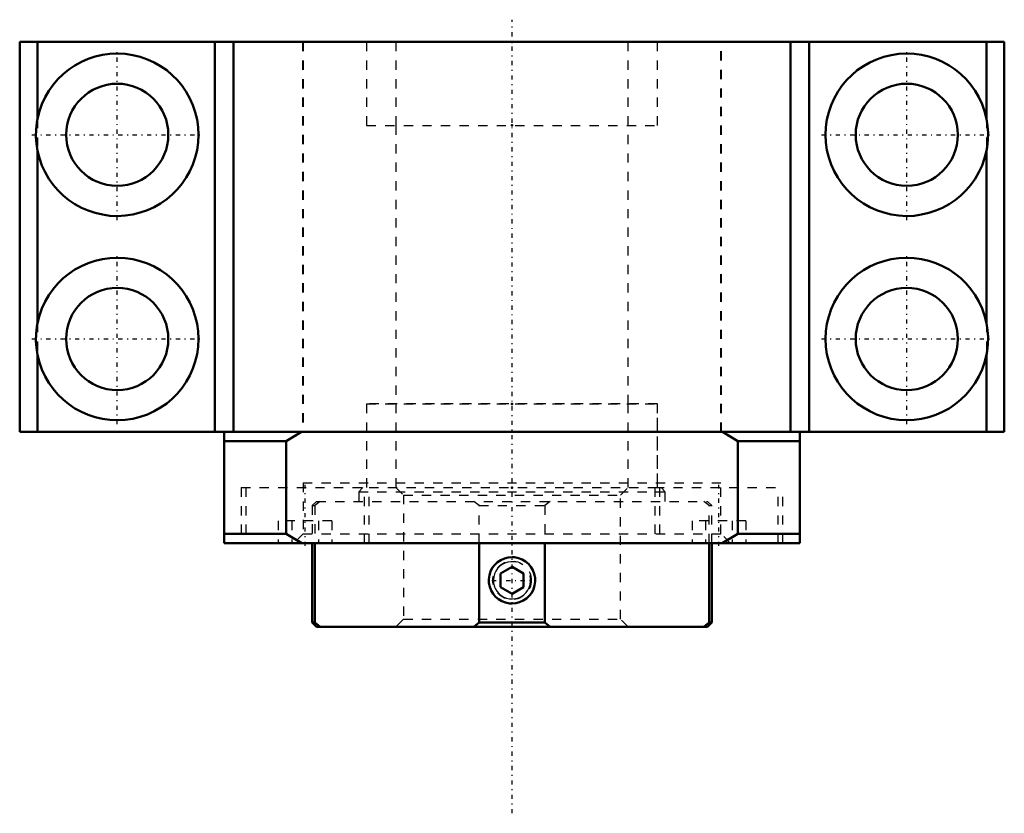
# Model space of a CAD drawing. Header units: millimetres. Extents: x -53 to 53, y -41 to 44.
import ezdxf

# ---------------------------------------------------------------- set-up
doc = ezdxf.new("R2010")
doc.units = ezdxf.units.MM
doc.linetypes.add('Center', pattern=[1.5, 0.45, -0.5, 0.05, -0.5])
doc.linetypes.add('Dashed', pattern=[2, 1, -1])
for name, color, linetype, lineweight in [('2d ConnectionPoints', 7, 'Continuous', 50), ('AM_0', 7, 'Continuous', 50), ('AM_5', 3, 'Continuous', 25), ('AM_7', 7, 'Center', 25), ('AM_9', 6, 'Dashed', 25)]:
    doc.layers.add(name, color=color, linetype=linetype, lineweight=lineweight)

# ---------------------------------------------------------------- blocks, each defined once
blk = doc.blocks.new('1_RN_25_0_in_BK25Yes_4')
at = {"layer": 'AM_0'}
for p, q in [((-21.5, -12), (-21.5, -20.55)), ((-21.21, -12), (-21.21, -20.55)), ((-3.54, -20.55), (-3.54, -12)), ((3.54, -12), (3.54, -20.55)), ((21.21, -20.55), (21.21, -12)), ((21.5, -20.55), (21.5, -12)), ((0, -14.56), (-1.25, -15.28)), ((1.25, -15.28), (0, -14.56)), ((-1.25, -16.72), (-1.25, -15.28)), ((1.25, -16.72), (1.25, -15.28)), ((-1.25, -16.72), (0, -17.44)), ((0, -17.44), (1.25, -16.72)), ((-21.5, -20.55), (-21.05, -21)), ((-21.5, -20.55), (-21.21, -20.55)), ((-21.21, -20.55), (-20.65, -21)), ((-21.05, -21), (21.05, -21)), ((-4.1, -21), (-3.54, -20.55)), ((-3.54, -20.55), (3.54, -20.55)), ((3.54, -20.55), (4.1, -21)), ((20.65, -21), (21.21, -20.55)), ((21.05, -21), (21.5, -20.55)), ((21.21, -20.55), (21.5, -20.55))]:
    blk.add_line(p, q, dxfattribs=at)
blk.add_lwpolyline([(0, -18.5), (0.42, -18.46), (0.82, -18.36), (1.21, -18.19), (1.56, -17.96), (1.86, -17.67), (2.12, -17.33), (2.31, -16.96), (2.44, -16.56), (2.5, -16.14), (2.48, -15.72), (2.4, -15.31), (2.25, -14.92), (2.04, -14.56), (1.77, -14.24), (1.45, -13.96), (1.09, -13.75), (0.69, -13.6), (0.28, -13.52), (0, -13.5), (-0.42, -13.54), (-0.82, -13.64), (-1.21, -13.81), (-1.56, -14.04), (-1.86, -14.33), (-2.12, -14.67), (-2.31, -15.04), (-2.44, -15.44), (-2.5, -15.86), (-2.48, -16.28), (-2.4, -16.69), (-2.25, -17.08), (-2.04, -17.44), (-1.77, -17.76), (-1.45, -18.04), (-1.09, -18.25), (-0.69, -18.4), (-0.28, -18.48), (0, -18.5)], dxfattribs=at)
at = {"layer": 'AM_5', "linetype": 'Dashed'}
blk.add_arc((0, -16), 2.5, 75, 15, dxfattribs=at)
at = {"layer": 'AM_5'}
blk.add_arc((0, -16), 2.01, 75, 15, dxfattribs=at)
at = {"layer": 'AM_7'}
blk.add_line((-2.17, -16), (2.17, -16), dxfattribs=at)
at = {"layer": 'AM_9'}
for p, q in [((-16.05, -6), (-16.5, -6.45)), ((-15.37, -6), (15.37, -6)), ((-12.5, -6), (-11.69, -6.81)), ((11.69, -6.81), (12.5, -6)), ((16.5, -6.45), (16.05, -6)), ((-16.5, -6.45), (-16.5, -7.5)), ((-16.5, -6.45), (16.5, -6.45)), ((-11.69, -6.81), (-11.69, -20.19)), ((-11.69, -6.81), (11.69, -6.81)), ((11.69, -20.19), (11.69, -6.81)), ((16.5, -7.5), (16.5, -6.45)), ((-21.05, -7.5), (-21.5, -7.95)), ((-21.5, -7.95), (-21.5, -12)), ((-21.5, -7.95), (-21.21, -7.95)), ((-20.65, -7.5), (-21.21, -7.95)), ((-21.21, -7.95), (-21.21, -12)), ((-21.05, -7.5), (21.05, -7.5)), ((-3.54, -7.95), (-4.1, -7.5)), ((-3.54, -12), (-3.54, -7.95)), ((-3.54, -7.95), (3.54, -7.95)), ((4.1, -7.5), (3.54, -7.95)), ((3.54, -7.95), (3.54, -12)), ((21.21, -7.95), (20.65, -7.5)), ((21.5, -7.95), (21.05, -7.5)), ((21.21, -7.95), (21.5, -7.95)), ((21.21, -12), (21.21, -7.95)), ((21.5, -12), (21.5, -7.95)), ((-11.69, -20.19), (-12.5, -21)), ((-11.69, -20.19), (11.69, -20.19)), ((12.5, -21), (11.69, -20.19))]:
    blk.add_line(p, q, dxfattribs=at)
blk.add_circle((0, -16), 2.07, dxfattribs=at)
blk = doc.blocks.new('2_BK_25collar_1_0_in_BK25Yes_4')
at = {"layer": 'AM_9'}
for p, q in [((15.65, 3), (-15.65, 3)), ((-15.65, 3), (-15.65, -6)), ((-12.5, 3), (-12.5, -6)), ((12.5, -6), (12.5, 3)), ((15.65, -6), (15.65, 3))]:
    blk.add_line(p, q, dxfattribs=at)
blk = doc.blocks.new('3_BK_25collar_2_0_in_BK25Yes_4')
at = {"layer": 'AM_9'}
for p, q in [((-15.65, 42), (-15.65, 33)), ((-12.5, 42), (-12.5, 33)), ((12.5, 33), (12.5, 42)), ((15.65, 33), (15.65, 42)), ((-15.65, 33), (15.65, 33))]:
    blk.add_line(p, q, dxfattribs=at)
blk = doc.blocks.new('4_BK_25_0_in_BK25Yes_4')
at = {"layer": 'AM_0'}
for p, q in [((53, 42), (-53, 42)), ((-53, 42), (-53, 0)), ((-51.08, 42), (-51.08, 33.72)), ((-32, 42), (-32, 0)), ((-30, 42), (-30, 0)), ((30, 42), (30, 0)), ((32, 42), (32, 0)), ((51.08, 42), (51.08, 33.72)), ((53, 42), (53, 0)), ((-51.08, 30.28), (-51.08, 11.72)), ((51.08, 30.28), (51.08, 11.72)), ((-51.08, 8.28), (-51.08, 0)), ((51.08, 8.28), (51.08, 0)), ((53, 0), (-53, 0)), ((-22.69, -0.01), (-22.67, 0)), ((22.67, 0), (22.69, -0.01)), ((-31, -12), (-31, -0.01)), ((-24.33, -1), (-31, -1)), ((-24.33, -1), (-22.66, -0.01)), ((-24.33, -11), (-24.33, -1)), ((-22.66, -0.01), (22.66, -0.01)), ((22.66, -0.01), (24.33, -1)), ((24.33, -1), (31, -1)), ((24.33, -1), (24.33, -11)), ((31, -0.01), (31, -12)), ((-31, -11), (-24.33, -11)), ((-22.64, -12), (-24.33, -11)), ((24.33, -11), (22.64, -12)), ((24.33, -11), (31, -11)), ((-31, -12), (31, -12))]:
    blk.add_line(p, q, dxfattribs=at)
for points in [[(-51.08, 30.28), (-51.2, 31.04), (-51.25, 31.8), (-51.23, 32.56), (-51.15, 33.32), (-51.08, 33.72)], [(51.08, 33.72), (51.2, 32.96), (51.25, 32.2), (51.23, 31.44), (51.15, 30.68), (51.08, 30.28)], [(-51.08, 8.28), (-51.2, 9.04), (-51.25, 9.8), (-51.23, 10.56), (-51.15, 11.32), (-51.08, 11.72)], [(51.08, 11.72), (51.2, 10.96), (51.25, 10.2), (51.23, 9.44), (51.15, 8.68), (51.08, 8.28)]]:
    blk.add_lwpolyline(points, dxfattribs=at)
for centre in [(-42.5, 32), (42.5, 32), (-42.5, 10), (42.5, 10)]:
    blk.add_circle(centre, 5.5, dxfattribs=at)
for centre, start, end in [((-42.5, 32), 191.3126, 168.6874), ((42.5, 32), 11.3126, 348.6874), ((-42.5, 10), 191.3126, 168.6874), ((42.5, 10), 11.3126, 348.6874)]:
    blk.add_arc(centre, 8.75, start, end, dxfattribs=at)
at = {"layer": 'AM_7'}
for p, q in [((0, -41.1), (0, 44.4)), ((-42.5, 22.81), (-42.5, 41.19)), ((42.5, 22.81), (42.5, 41.19)), ((-51.69, 32), (-33.31, 32)), ((33.31, 32), (51.69, 32)), ((-42.5, 0.81), (-42.5, 19.19)), ((42.5, 0.81), (42.5, 19.19)), ((-51.69, 10), (-33.31, 10)), ((33.31, 10), (51.69, 10)), ((-22.27, -12.3), (-22.27, -5.7)), ((22.27, -12.3), (22.27, -5.7))]:
    blk.add_line(p, q, dxfattribs=at)
at = {"layer": 'AM_9'}
for p, q in [((-22.55, 42), (-22.55, 0)), ((-22.5, 42), (-22.5, 0)), ((-15.65, 42), (-15.65, 33)), ((15.65, 33), (15.65, 42)), ((22.5, 0), (22.5, 42)), ((22.55, 0), (22.55, 42)), ((-51.08, 33.72), (-51.08, 30.28)), ((-15.65, 33), (15.65, 33)), ((-12.5, 33), (-12.5, 3)), ((12.5, 3), (12.5, 33)), ((51.08, 33.72), (51.08, 30.28)), ((-51.08, 11.72), (-51.08, 8.28)), ((51.08, 11.72), (51.08, 8.28)), ((-15.65, 3), (15.65, 3)), ((-15.65, 3), (-15.65, -5.5)), ((15.65, -5.5), (15.65, 3)), ((-29.17, -6), (-15.37, -6)), ((-29.17, -6), (-29.17, -12)), ((-28.67, -6), (-28.67, -12)), ((-22.5, -5.5), (-22.5, -11)), ((-22.5, -5.5), (22.5, -5.5)), ((-15.87, -12), (-15.87, -6)), ((-15.37, -12), (-15.37, -6)), ((15.37, -6), (29.17, -6)), ((15.37, -6), (15.37, -12)), ((15.87, -6), (15.87, -12)), ((22.5, -11), (22.5, -5.5)), ((28.67, -12), (28.67, -6)), ((29.17, -12), (29.17, -6)), ((-25.16, -9.6), (-25.16, -12)), ((-19.39, -9.6), (-25.16, -9.6)), ((-23.72, -9.6), (-23.72, -12)), ((-20.83, -9.6), (-20.83, -12)), ((-19.39, -9.6), (-19.39, -12)), ((19.39, -9.6), (19.39, -12)), ((25.16, -9.6), (19.39, -9.6)), ((20.83, -9.6), (20.83, -12)), ((23.72, -9.6), (23.72, -12)), ((25.16, -9.6), (25.16, -12)), ((-22.5, -11), (-23.5, -12)), ((-22.5, -11), (22.5, -11)), ((23.5, -12), (22.5, -11))]:
    blk.add_line(p, q, dxfattribs=at)

msp = doc.modelspace()

# ---------------------------------------------------------------- linework, layer by layer
at = {"layer": '2d ConnectionPoints'}
for p in [(0, 42), (0, 33), (0, 33), (0, 3), (0, 3), (0, 0), (0, -6)]:
    msp.add_point(p, dxfattribs=at)

# ---------------------------------------------------------------- block references
for name in ['4_BK_25_0_in_BK25Yes_4', '3_BK_25collar_2_0_in_BK25Yes_4', '2_BK_25collar_1_0_in_BK25Yes_4', '1_RN_25_0_in_BK25Yes_4']:
    msp.add_blockref(name, (0, 0))

doc.saveas('drawing.dxf')
